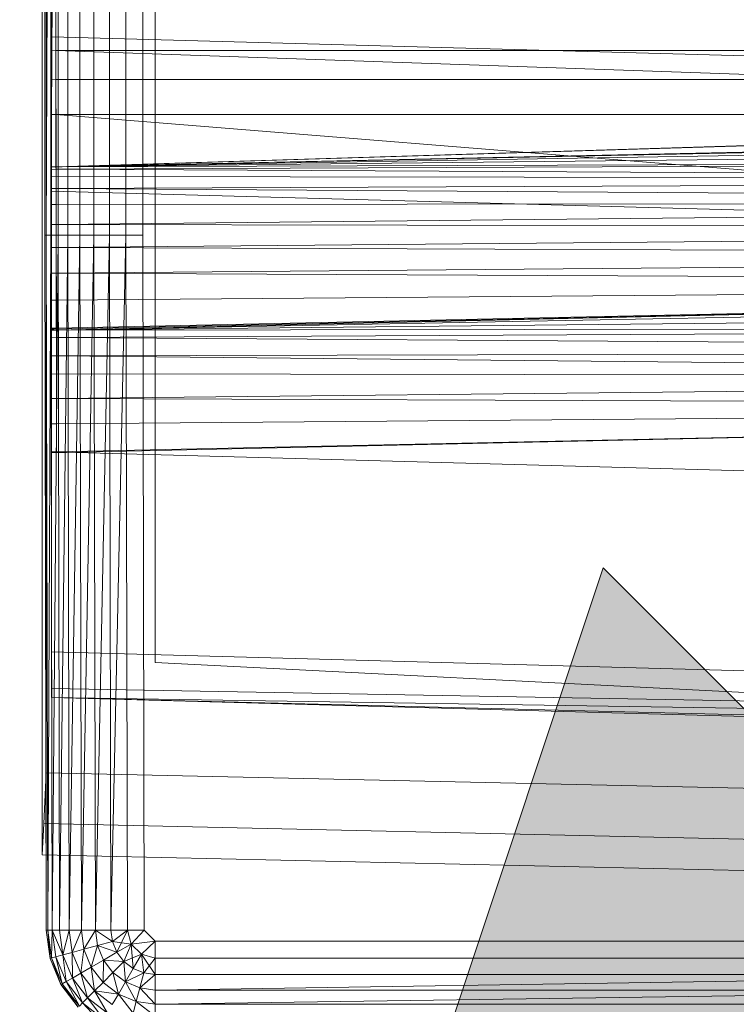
# Model space of a CAD drawing. Header units: metres. Extents: x 391.1 to 427.5, y 12.7 to 28.4.
# Tile 89 of 151: x 407.5497 to 407.646, y 27.0359 to 27.1683. Entities that reach past the tile are written whole.
import ezdxf

# ---------------------------------------------------------------- set-up
doc = ezdxf.new("R2010")
doc.units = ezdxf.units.M
for name, color, linetype, lineweight in [('A-DETL-____-MBND', 7, 'Continuous', 18), ('A-DETL-GENF-OTLN', 7, 'Continuous', 18), ('A-GENM-____-OTLN', 7, 'Continuous', 18)]:
    doc.layers.add(name, color=color, linetype=linetype, lineweight=lineweight)

# ---------------------------------------------------------------- blocks, each defined once
blk = doc.blocks.new('Family - LONDR55-XX_ZZ-ARQ-CAA-M3D-Londres55-154724-04_ENLLUMENAT_P1')
at = {"layer": 'A-DETL-____-MBND', "color": 253, "true_color": 0xaaaaaa}
for p, q in [((0.01465, 0.72691), (0.38826, 0.72691)), ((0.01465, 0.72691), (0.38826, 0.72691)), ((0.03874, 0.72747), (0.36709, 0.72747)), ((0.36709, 0.72747), (0.03874, 0.72747)), ((0.36709, 0.72691), (0.03874, 0.72691)), ((0.03874, 0.72691), (0.36709, 0.72691)), ((0.10805, 0.72711), (0.29485, 0.72711)), ((0.10805, 0.72711), (0.29485, 0.72711)), ((0.10805, 0.72691), (0.29485, 0.72691)), ((0.10805, 0.72691), (0.29485, 0.72691)), ((0.10805, 0.72691), (0.29485, 0.72691)), ((0.29485, 0.72691), (0.10805, 0.72631)), ((0.10805, 0.72631), (0.29485, 0.72691)), ((0.29485, 0.72711), (0.29485, 0.72691)), ((0.29485, 0.72711), (0.38826, 0.72691)), ((0.29485, 0.72711), (0.29485, 0.72691)), ((0.29485, 0.72711), (0.38826, 0.72691)), ((0.29485, 0.72711), (0.29485, 0.72691)), ((0.29485, 0.72691), (0.29485, 0.72631)), ((0.29485, 0.72691), (0.38826, 0.72671)), ((0.29485, 0.72691), (0.29485, 0.72631)), ((0.38826, 0.72691), (0.29485, 0.72691)), ((0.29485, 0.72691), (0.38826, 0.72671)), ((0.29485, 0.72691), (0.29485, 0.72631)), ((0.29485, 0.72691), (0.38826, 0.72691)), ((0.29485, 0.72691), (0.38826, 0.72671)), ((0.38826, 0.72671), (0.29485, 0.72631)), ((0.29485, 0.72631), (0.38826, 0.72671)), ((0.36709, 0.72747), (0.37392, 0.72747)), ((0.37392, 0.72747), (0.36709, 0.72747)), ((0.37392, 0.72725), (0.36709, 0.72691)), ((0.36709, 0.72691), (0.37392, 0.72725)), ((0.3742, 0.40749), (0.36709, 0.72691)), ((0.3742, 0.40749), (0.36709, 0.72691)), ((0.37392, 0.72747), (0.37814, 0.72747)), ((0.37814, 0.72747), (0.37392, 0.72747)), ((0.37814, 0.72747), (0.37392, 0.72725)), ((0.37392, 0.72725), (0.37814, 0.72747)), ((0.38104, 0.40776), (0.37392, 0.72725)), ((0.38104, 0.40776), (0.37392, 0.72725)), ((0.38526, 0.40793), (0.37814, 0.72747)), ((0.38526, 0.40793), (0.37814, 0.72747)), ((0.38826, 0.72691), (0.38826, 0.72671)), ((0.38826, 0.72691), (0.39205, 0.72641)), ((0.38826, 0.72691), (0.39205, 0.72641)), ((0.38826, 0.72691), (0.39205, 0.72641)), ((0.38826, 0.72691), (0.38826, 0.72671)), ((0.38826, 0.72691), (0.39205, 0.72641)), ((0.38826, 0.72691), (0.38826, 0.72671)), ((0.38826, 0.72671), (0.38826, 0.72611)), ((0.38826, 0.72671), (0.392, 0.72621)), ((0.38826, 0.72671), (0.38826, 0.72611)), ((0.39205, 0.72641), (0.38826, 0.72671)), ((0.38826, 0.72671), (0.392, 0.72621)), ((0.38826, 0.72671), (0.38826, 0.72611)), ((0.38826, 0.72671), (0.39205, 0.72641)), ((0.38826, 0.72671), (0.392, 0.72621)), ((0.10805, 0.72631), (0.29485, 0.72631)), ((0.10805, 0.72631), (0.29485, 0.72631)), ((0.29485, 0.72631), (0.10805, 0.72534)), ((0.10805, 0.72631), (0.29485, 0.72631)), ((0.10805, 0.72534), (0.29485, 0.72631)), ((0.12028, 0.7262), (0.28568, 0.7262)), ((0.1359, 0.7262), (0.27007, 0.7262)), ((0.26951, 0.7262), (0.13591, 0.7262)), ((0.13594, 0.72561), (0.27003, 0.72561)), ((0.13594, 0.72561), (0.27003, 0.72561)), ((0.27003, 0.72561), (0.13594, 0.72561)), ((0.13594, 0.72561), (0.27003, 0.72561)), ((0.24439, 0.7262), (0.26816, 0.7262)), ((0.26816, 0.7262), (0.28224, 0.21652)), ((0.26816, 0.7262), (0.28891, 0.7262)), ((0.28568, 0.7262), (0.26951, 0.2042)), ((0.26951, 0.7262), (0.27006, 0.7262)), ((0.26951, 0.2042), (0.28565, 0.7256)), ((0.26951, 0.2042), (0.28565, 0.7256)), ((0.27007, 0.7262), (0.27003, 0.72561)), ((0.27007, 0.7262), (0.27003, 0.72561)), ((0.27003, 0.72561), (0.27006, 0.7262)), ((0.27006, 0.7262), (0.27003, 0.72561)), ((0.27003, 0.72561), (0.27003, 0.44571)), ((0.27003, 0.72561), (0.27965, 0.44571)), ((0.27003, 0.72561), (0.27003, 0.44571)), ((0.28565, 0.7256), (0.27003, 0.72561)), ((0.27003, 0.72561), (0.28565, 0.7256)), ((0.27003, 0.72561), (0.27965, 0.44571)), ((0.27003, 0.72561), (0.27003, 0.44571)), ((0.27003, 0.72561), (0.27392, 0.72561)), ((0.27003, 0.72561), (0.27003, 0.44571)), ((0.27392, 0.72561), (0.27003, 0.72561)), ((0.27003, 0.21593), (0.28565, 0.7256)), ((0.27003, 0.21593), (0.28565, 0.7256)), ((0.27394, 0.7262), (0.27006, 0.7262)), ((0.28563, 0.7262), (0.27007, 0.7262)), ((0.27394, 0.7262), (0.27392, 0.72561)), ((0.27394, 0.7262), (0.27392, 0.72561)), ((0.27392, 0.72561), (0.27392, 0.44571)), ((0.27392, 0.72561), (0.27859, 0.72561)), ((0.27392, 0.72561), (0.27392, 0.44571)), ((0.27859, 0.72561), (0.27392, 0.72561)), ((0.27859, 0.7262), (0.27394, 0.7262)), ((0.27859, 0.7262), (0.27859, 0.72561)), ((0.27861, 0.7262), (0.27859, 0.72561)), ((0.27861, 0.7262), (0.27859, 0.7262)), ((0.27859, 0.72561), (0.27859, 0.7262)), ((0.27862, 0.7262), (0.27859, 0.72561)), ((0.27859, 0.72561), (0.27861, 0.7262)), ((0.27862, 0.7262), (0.27859, 0.72561)), ((0.27859, 0.72561), (0.27859, 0.44571)), ((0.27859, 0.72561), (0.30126, 0.44572)), ((0.27859, 0.72561), (0.27859, 0.44571)), ((0.3076, 0.72555), (0.27859, 0.72561)), ((0.27859, 0.72561), (0.3076, 0.72555)), ((0.27859, 0.72561), (0.30126, 0.44572)), ((0.27862, 0.7262), (0.27861, 0.7262)), ((0.30752, 0.7262), (0.27862, 0.7262)), ((0.28565, 0.7256), (0.27965, 0.44571)), ((0.27965, 0.44571), (0.28565, 0.7256)), ((0.28565, 0.7256), (0.27965, 0.44571)), ((0.27965, 0.44571), (0.28565, 0.7256)), ((0.28565, 0.7256), (0.27996, 0.44571)), ((0.27996, 0.44571), (0.28565, 0.7256)), ((0.28565, 0.7256), (0.28094, 0.44571)), ((0.28094, 0.44571), (0.28565, 0.7256)), ((0.28565, 0.7256), (0.28254, 0.44571)), ((0.28254, 0.44571), (0.28565, 0.7256)), ((0.28565, 0.7256), (0.28471, 0.44571)), ((0.28471, 0.44571), (0.28565, 0.7256)), ((0.28471, 0.44571), (0.28596, 0.7256)), ((0.28471, 0.44571), (0.28596, 0.7256)), ((0.28563, 0.7262), (0.28565, 0.7256)), ((0.28568, 0.7262), (0.28563, 0.7262)), ((0.28565, 0.7256), (0.28563, 0.7262)), ((0.28568, 0.7262), (0.28565, 0.7256)), ((0.28568, 0.7262), (0.28565, 0.7256)), ((0.28568, 0.7262), (0.28565, 0.7256)), ((0.28568, 0.7262), (0.28565, 0.7256)), ((0.28565, 0.7256), (0.28596, 0.7256)), ((0.28596, 0.7256), (0.28565, 0.7256)), ((0.28599, 0.7262), (0.28568, 0.7262)), ((0.28599, 0.7262), (0.28596, 0.7256)), ((0.28599, 0.7262), (0.28596, 0.7256)), ((0.28596, 0.7256), (0.28739, 0.44571)), ((0.28596, 0.7256), (0.28694, 0.7256)), ((0.28596, 0.7256), (0.28739, 0.44571)), ((0.28694, 0.7256), (0.28596, 0.7256)), ((0.28697, 0.7262), (0.28599, 0.7262)), ((0.28697, 0.7262), (0.28694, 0.7256)), ((0.28697, 0.7262), (0.28694, 0.7256)), ((0.28694, 0.7256), (0.28739, 0.44571)), ((0.28694, 0.7256), (0.28854, 0.7256)), ((0.28694, 0.7256), (0.28739, 0.44571)), ((0.28854, 0.7256), (0.28694, 0.7256)), ((0.28856, 0.7262), (0.28697, 0.7262)), ((0.28854, 0.7256), (0.28739, 0.44571)), ((0.28739, 0.44571), (0.28854, 0.7256)), ((0.28856, 0.7262), (0.28854, 0.7256)), ((0.28856, 0.7262), (0.28854, 0.7256)), ((0.28854, 0.7256), (0.29049, 0.44571)), ((0.28854, 0.7256), (0.29071, 0.7256)), ((0.28854, 0.7256), (0.29049, 0.44571)), ((0.29071, 0.7256), (0.28854, 0.7256)), ((0.29073, 0.7262), (0.28856, 0.7262)), ((0.28891, 0.7262), (0.30299, 0.21652)), ((0.28891, 0.7262), (0.32395, 0.7262)), ((0.29071, 0.7256), (0.29049, 0.44571)), ((0.29049, 0.44571), (0.29071, 0.7256)), ((0.29049, 0.44571), (0.29339, 0.7256)), ((0.29049, 0.44571), (0.29339, 0.7256)), ((0.29073, 0.7262), (0.29071, 0.7256)), ((0.29073, 0.7262), (0.29071, 0.7256)), ((0.29071, 0.7256), (0.29339, 0.7256)), ((0.29339, 0.7256), (0.29071, 0.7256)), ((0.2934, 0.7262), (0.29073, 0.7262)), ((0.2934, 0.7262), (0.29339, 0.7256)), ((0.2934, 0.7262), (0.29339, 0.7256)), ((0.29339, 0.7256), (0.2934, 0.7262)), ((0.2934, 0.7262), (0.29339, 0.7256)), ((0.29339, 0.7256), (0.29392, 0.44571)), ((0.29339, 0.7256), (0.29649, 0.7256)), ((0.29339, 0.7256), (0.29392, 0.44571)), ((0.29649, 0.7256), (0.29339, 0.7256)), ((0.29649, 0.7262), (0.2934, 0.7262)), ((0.29649, 0.7256), (0.29392, 0.44571)), ((0.29392, 0.44571), (0.29649, 0.7256)), ((0.29485, 0.72631), (0.29485, 0.72534)), ((0.29485, 0.72631), (0.38826, 0.72611)), ((0.29485, 0.72631), (0.29485, 0.72534)), ((0.29485, 0.72631), (0.38826, 0.72611)), ((0.29485, 0.72631), (0.29485, 0.72534)), ((0.29485, 0.72631), (0.38826, 0.72611)), ((0.38826, 0.72611), (0.29485, 0.72534)), ((0.29485, 0.72534), (0.38826, 0.72611)), ((0.29649, 0.7262), (0.29649, 0.7256)), ((0.29649, 0.7262), (0.29649, 0.7256)), ((0.29649, 0.7262), (0.29649, 0.7262)), ((0.29649, 0.7256), (0.29649, 0.7262)), ((0.2965, 0.7262), (0.29649, 0.7256)), ((0.2965, 0.7262), (0.29649, 0.7262)), ((0.29649, 0.7256), (0.29649, 0.7262)), ((0.2965, 0.7262), (0.29649, 0.7256)), ((0.29649, 0.7256), (0.29758, 0.44571)), ((0.29992, 0.7256), (0.29649, 0.7256)), ((0.29649, 0.7256), (0.29992, 0.7256)), ((0.29649, 0.7256), (0.29758, 0.44571)), ((0.29992, 0.7262), (0.2965, 0.7262)), ((0.29992, 0.7256), (0.29758, 0.44571)), ((0.29758, 0.44571), (0.29992, 0.7256)), ((0.29992, 0.7262), (0.29992, 0.7256)), ((0.29992, 0.7262), (0.29992, 0.7256)), ((0.29992, 0.7262), (0.29992, 0.7262)), ((0.29992, 0.7256), (0.29992, 0.7262)), ((0.29993, 0.7262), (0.29992, 0.7256)), ((0.29993, 0.7262), (0.29992, 0.7262)), ((0.29992, 0.7256), (0.29992, 0.7262)), ((0.29993, 0.7262), (0.29992, 0.7256)), ((0.29992, 0.7256), (0.30135, 0.44571)), ((0.29992, 0.7256), (0.30358, 0.7256)), ((0.29992, 0.7256), (0.30135, 0.44571)), ((0.30358, 0.7256), (0.29992, 0.7256)), ((0.30358, 0.7262), (0.29993, 0.7262)), ((0.3076, 0.72555), (0.30126, 0.44572)), ((0.30126, 0.44572), (0.3076, 0.72555)), ((0.30749, 0.7262), (0.30135, 0.44571)), ((0.30358, 0.7256), (0.30135, 0.44571)), ((0.30135, 0.44571), (0.30358, 0.7256)), ((0.30135, 0.44571), (0.30735, 0.7256)), ((0.30135, 0.44571), (0.30735, 0.7256)), ((0.3076, 0.72555), (0.30226, 0.44566)), ((0.30226, 0.44566), (0.3076, 0.72555)), ((0.30358, 0.7262), (0.30358, 0.7256)), ((0.30359, 0.7262), (0.30358, 0.7256)), ((0.30359, 0.7262), (0.30358, 0.7262)), ((0.30358, 0.7256), (0.30358, 0.7262)), ((0.30359, 0.7262), (0.30358, 0.7256)), ((0.30358, 0.7256), (0.30735, 0.7256)), ((0.30735, 0.7256), (0.30358, 0.7256)), ((0.30735, 0.7262), (0.30359, 0.7262)), ((0.3076, 0.72555), (0.30471, 0.44566)), ((0.30471, 0.44566), (0.3076, 0.72555)), ((0.3076, 0.72555), (0.30715, 0.44566)), ((0.30715, 0.44566), (0.3076, 0.72555)), ((0.30715, 0.44566), (0.3086, 0.72555)), ((0.30715, 0.44566), (0.3086, 0.72555)), ((0.30739, 0.7262), (0.30735, 0.7256)), ((0.30735, 0.7262), (0.30735, 0.7256)), ((0.30736, 0.7262), (0.30735, 0.7256)), ((0.30736, 0.7262), (0.30735, 0.7262)), ((0.30735, 0.7256), (0.30735, 0.7262)), ((0.30737, 0.7262), (0.30735, 0.7256)), ((0.30735, 0.7256), (0.30736, 0.7262)), ((0.30739, 0.7262), (0.30735, 0.7256)), ((0.30735, 0.7256), (0.30737, 0.7262)), ((0.30737, 0.7262), (0.30736, 0.7262)), ((0.30739, 0.7262), (0.30737, 0.7262)), ((0.30749, 0.7262), (0.30739, 0.7262)), ((0.30752, 0.7262), (0.3076, 0.72555)), ((0.30763, 0.7262), (0.30752, 0.7262)), ((0.3076, 0.72555), (0.30752, 0.7262)), ((0.30763, 0.7262), (0.3076, 0.72555)), ((0.30763, 0.7262), (0.3076, 0.72555)), ((0.3076, 0.72555), (0.3086, 0.72555)), ((0.3086, 0.72555), (0.3076, 0.72555)), ((0.30863, 0.7262), (0.30763, 0.7262)), ((0.30863, 0.7262), (0.3086, 0.72555)), ((0.30863, 0.7262), (0.3086, 0.72555)), ((0.3086, 0.72555), (0.31043, 0.44566)), ((0.3086, 0.72555), (0.31105, 0.72555)), ((0.3086, 0.72555), (0.31043, 0.44566)), ((0.31105, 0.72555), (0.3086, 0.72555)), ((0.31107, 0.7262), (0.30863, 0.7262)), ((0.31105, 0.72555), (0.31043, 0.44566)), ((0.31043, 0.44566), (0.31105, 0.72555)), ((0.31107, 0.7262), (0.31105, 0.72555)), ((0.31107, 0.7262), (0.31105, 0.72555)), ((0.31105, 0.72555), (0.31384, 0.44566)), ((0.31105, 0.72555), (0.31349, 0.72555)), ((0.31105, 0.72555), (0.31384, 0.44566)), ((0.31349, 0.72555), (0.31105, 0.72555)), ((0.3135, 0.7262), (0.31107, 0.7262)), ((0.3135, 0.7262), (0.31349, 0.72555)), ((0.3135, 0.7262), (0.31349, 0.72555)), ((0.31349, 0.72555), (0.31384, 0.44566)), ((0.31349, 0.72555), (0.31677, 0.72555)), ((0.31349, 0.72555), (0.31384, 0.44566)), ((0.31677, 0.72555), (0.31349, 0.72555)), ((0.31677, 0.7262), (0.3135, 0.7262)), ((0.31677, 0.72555), (0.31384, 0.44566)), ((0.31384, 0.44566), (0.31677, 0.72555)), ((0.31677, 0.7262), (0.31677, 0.72555)), ((0.31677, 0.7262), (0.31677, 0.72555)), ((0.31677, 0.7262), (0.31677, 0.7262)), ((0.31677, 0.72555), (0.31677, 0.7262)), ((0.32018, 0.7262), (0.31677, 0.7262)), ((0.31677, 0.7262), (0.31677, 0.72555)), ((0.31677, 0.72555), (0.31794, 0.44566)), ((0.32019, 0.72555), (0.31677, 0.72555)), ((0.31677, 0.72555), (0.32019, 0.72555)), ((0.31677, 0.72555), (0.31794, 0.44566)), ((0.32408, 0.7262), (0.31794, 0.44566)), ((0.32019, 0.72555), (0.31794, 0.44566)), ((0.31794, 0.44566), (0.32019, 0.72555)), ((0.31794, 0.44566), (0.32395, 0.72555)), ((0.31794, 0.44566), (0.32395, 0.72555)), ((0.32018, 0.7262), (0.32019, 0.72555)), ((0.32019, 0.7262), (0.32018, 0.7262)), ((0.32019, 0.72555), (0.32018, 0.7262)), ((0.32019, 0.7262), (0.32019, 0.72555)), ((0.3202, 0.7262), (0.32019, 0.72555)), ((0.3202, 0.7262), (0.32019, 0.7262)), ((0.32019, 0.72555), (0.32019, 0.7262)), ((0.3202, 0.7262), (0.32019, 0.72555)), ((0.32019, 0.72555), (0.32395, 0.72555)), ((0.32395, 0.72555), (0.32019, 0.72555)), ((0.32394, 0.7262), (0.3202, 0.7262)), ((0.32394, 0.7262), (0.32395, 0.72555)), ((0.32395, 0.7262), (0.32394, 0.7262)), ((0.32395, 0.72555), (0.32394, 0.7262)), ((0.32395, 0.7262), (0.33803, 0.21652)), ((0.32395, 0.7262), (0.35083, 0.7262)), ((0.32397, 0.7262), (0.32395, 0.72555)), ((0.32395, 0.7262), (0.32395, 0.72555)), ((0.32396, 0.7262), (0.32395, 0.72555)), ((0.32396, 0.7262), (0.32395, 0.7262)), ((0.32395, 0.72555), (0.32395, 0.7262)), ((0.32397, 0.7262), (0.32395, 0.72555)), ((0.32395, 0.72555), (0.32396, 0.7262)), ((0.32397, 0.7262), (0.32396, 0.7262)), ((0.32408, 0.7262), (0.32397, 0.7262)), ((0.35083, 0.7262), (0.36491, 0.21652)), ((0.35083, 0.7262), (0.35578, 0.7262)), ((0.35578, 0.7262), (0.36491, 0.21652)), ((0.35578, 0.7262), (0.35697, 0.7262)), ((0.35697, 0.7262), (0.36491, 0.21652)), ((0.35697, 0.7262), (0.36986, 0.21652)), ((0.35697, 0.7262), (0.37104, 0.21652)), ((0.392, 0.72621), (0.38826, 0.72611)), ((0.38826, 0.72611), (0.392, 0.72621)), ((0.38826, 0.72611), (0.38826, 0.72514)), ((0.38826, 0.72611), (0.39184, 0.72564)), ((0.38826, 0.72611), (0.38826, 0.72514)), ((0.38826, 0.72611), (0.39159, 0.7247)), ((0.38826, 0.72611), (0.38826, 0.72514)), ((0.38826, 0.72611), (0.39184, 0.72564)), ((0.38826, 0.72611), (0.39159, 0.7247)), ((0.38826, 0.72611), (0.39184, 0.72564)), ((0.39184, 0.72564), (0.39159, 0.7247)), ((0.39184, 0.72564), (0.39159, 0.7247)), ((0.39159, 0.7247), (0.39184, 0.72564)), ((0.392, 0.72621), (0.39184, 0.72564)), ((0.392, 0.72621), (0.39184, 0.72564)), ((0.39184, 0.72564), (0.392, 0.72621)), ((0.39184, 0.72564), (0.39518, 0.72425)), ((0.39184, 0.72564), (0.39518, 0.72425)), ((0.39184, 0.72564), (0.39548, 0.72477)), ((0.39184, 0.72564), (0.39548, 0.72477)), ((0.39184, 0.72564), (0.39518, 0.72425)), ((0.39205, 0.72641), (0.392, 0.72621)), ((0.39205, 0.72641), (0.392, 0.72621)), ((0.392, 0.72621), (0.39205, 0.72641)), ((0.392, 0.72621), (0.39548, 0.72477)), ((0.392, 0.72621), (0.39548, 0.72477)), ((0.392, 0.72621), (0.39558, 0.72494)), ((0.392, 0.72621), (0.39558, 0.72494)), ((0.392, 0.72621), (0.39548, 0.72477)), ((0.39205, 0.72641), (0.39558, 0.72494)), ((0.39205, 0.72641), (0.39558, 0.72494)), ((0.39205, 0.72641), (0.39558, 0.72494)), ((0.39205, 0.72641), (0.39558, 0.72494)), ((0.10805, 0.72534), (0.29485, 0.72534)), ((0.10805, 0.72534), (0.29485, 0.72534)), ((0.10805, 0.72534), (0.29485, 0.72534)), ((0.29485, 0.72534), (0.29485, 0.72402)), ((0.29485, 0.72534), (0.38826, 0.72514)), ((0.29485, 0.72534), (0.29485, 0.72402)), ((0.29485, 0.72534), (0.38826, 0.72514)), ((0.29485, 0.72534), (0.29485, 0.72402)), ((0.29485, 0.72534), (0.38826, 0.72514)), ((0.38826, 0.72514), (0.29485, 0.72402)), ((0.29485, 0.72402), (0.38826, 0.72514)), ((0.38826, 0.72514), (0.38826, 0.72382)), ((0.39159, 0.7247), (0.38826, 0.72514)), ((0.38826, 0.72514), (0.38826, 0.72382)), ((0.39159, 0.7247), (0.38826, 0.72514)), ((0.38826, 0.72514), (0.39159, 0.7247)), ((0.38826, 0.72514), (0.38826, 0.72382)), ((0.39159, 0.7247), (0.38826, 0.72382)), ((0.38826, 0.72382), (0.39159, 0.7247)), ((0.39159, 0.7247), (0.39125, 0.72342)), ((0.39159, 0.7247), (0.39125, 0.72342)), ((0.39125, 0.72342), (0.39159, 0.7247)), ((0.39159, 0.7247), (0.3947, 0.72341)), ((0.39159, 0.7247), (0.3947, 0.72341)), ((0.39159, 0.7247), (0.39518, 0.72425)), ((0.39159, 0.7247), (0.39518, 0.72425)), ((0.39159, 0.7247), (0.3947, 0.72341)), ((0.39518, 0.72425), (0.3947, 0.72341)), ((0.39518, 0.72425), (0.3947, 0.72341)), ((0.3947, 0.72341), (0.39518, 0.72425)), ((0.39548, 0.72477), (0.39518, 0.72425)), ((0.39548, 0.72477), (0.39518, 0.72425)), ((0.39518, 0.72425), (0.39548, 0.72477)), ((0.39518, 0.72425), (0.39805, 0.72205)), ((0.39518, 0.72425), (0.39805, 0.72205)), ((0.39518, 0.72425), (0.39847, 0.72247)), ((0.39518, 0.72425), (0.39847, 0.72247)), ((0.39518, 0.72425), (0.39805, 0.72205)), ((0.39558, 0.72494), (0.39548, 0.72477)), ((0.39558, 0.72494), (0.39548, 0.72477)), ((0.39548, 0.72477), (0.39558, 0.72494)), ((0.39548, 0.72477), (0.39847, 0.72247)), ((0.39548, 0.72477), (0.39847, 0.72247)), ((0.39548, 0.72477), (0.39862, 0.72262)), ((0.39548, 0.72477), (0.39862, 0.72262)), ((0.39548, 0.72477), (0.39847, 0.72247)), ((0.39558, 0.72494), (0.39862, 0.72262)), ((0.39558, 0.72494), (0.39862, 0.72262)), ((0.39558, 0.72494), (0.39862, 0.72262)), ((0.39558, 0.72494), (0.39862, 0.72262)), ((0.10805, 0.72402), (0.29485, 0.72402)), ((0.10805, 0.72402), (0.29485, 0.72402)), ((0.10805, 0.72402), (0.29485, 0.72402)), ((0.29485, 0.72402), (0.38826, 0.72382)), ((0.29485, 0.72402), (0.29485, 0.72239)), ((0.29485, 0.72402), (0.38826, 0.72382)), ((0.29485, 0.72402), (0.29485, 0.72239)), ((0.29485, 0.72402), (0.38826, 0.72382)), ((0.38826, 0.72382), (0.29485, 0.72239)), ((0.29485, 0.72239), (0.38826, 0.72382)), ((0.38826, 0.72382), (0.38826, 0.72219)), ((0.38826, 0.72382), (0.39125, 0.72342)), ((0.38826, 0.72382), (0.38826, 0.72219)), ((0.38826, 0.72382), (0.39125, 0.72342)), ((0.38826, 0.72382), (0.38826, 0.72219)), ((0.38826, 0.72382), (0.39125, 0.72342)), ((0.39125, 0.72342), (0.38826, 0.72219)), ((0.38826, 0.72219), (0.39125, 0.72342)), ((0.39125, 0.72342), (0.39083, 0.72185)), ((0.39125, 0.72342), (0.39083, 0.72185)), ((0.39083, 0.72185), (0.39125, 0.72342)), ((0.39125, 0.72342), (0.39404, 0.72227)), ((0.39125, 0.72342), (0.39404, 0.72227)), ((0.39125, 0.72342), (0.3947, 0.72341)), ((0.39125, 0.72342), (0.3947, 0.72341)), ((0.39125, 0.72342), (0.39404, 0.72227)), ((0.3947, 0.72341), (0.39404, 0.72227)), ((0.3947, 0.72341), (0.39404, 0.72227)), ((0.39404, 0.72227), (0.3947, 0.72341)), ((0.3947, 0.72341), (0.39736, 0.72136)), ((0.3947, 0.72341), (0.39736, 0.72136)), ((0.3947, 0.72341), (0.39805, 0.72205)), ((0.3947, 0.72341), (0.39805, 0.72205)), ((0.3947, 0.72341), (0.39736, 0.72136)), ((0.10805, 0.72239), (0.29485, 0.72239)), ((0.10805, 0.72239), (0.29485, 0.72239)), ((0.10805, 0.72239), (0.29485, 0.72239)), ((0.29485, 0.72239), (0.38826, 0.72219)), ((0.29485, 0.72239), (0.29485, 0.72051)), ((0.29485, 0.72239), (0.38826, 0.72219)), ((0.29485, 0.72239), (0.29485, 0.72051)), ((0.29485, 0.72239), (0.38826, 0.72219)), ((0.38826, 0.72219), (0.29485, 0.72051)), ((0.29485, 0.72051), (0.38826, 0.72219)), ((0.38826, 0.72219), (0.38826, 0.72031)), ((0.38826, 0.72219), (0.39083, 0.72185)), ((0.38826, 0.72219), (0.38826, 0.72031)), ((0.38826, 0.72219), (0.39083, 0.72185)), ((0.38826, 0.72219), (0.38826, 0.72031)), ((0.38826, 0.72219), (0.39083, 0.72185)), ((0.39083, 0.72185), (0.38826, 0.72031)), ((0.38826, 0.72031), (0.39083, 0.72185)), ((0.39083, 0.72185), (0.39034, 0.72003)), ((0.39083, 0.72185), (0.39034, 0.72003)), ((0.39034, 0.72003), (0.39083, 0.72185)), ((0.39083, 0.72185), (0.39404, 0.72227)), ((0.39083, 0.72185), (0.39404, 0.72227)), ((0.39083, 0.72185), (0.39322, 0.72086)), ((0.39083, 0.72185), (0.39322, 0.72086)), ((0.39083, 0.72185), (0.39322, 0.72086)), ((0.39404, 0.72227), (0.39322, 0.72086)), ((0.39404, 0.72227), (0.39322, 0.72086)), ((0.39322, 0.72086), (0.39404, 0.72227)), ((0.39404, 0.72227), (0.39643, 0.72043)), ((0.39404, 0.72227), (0.39643, 0.72043)), ((0.39404, 0.72227), (0.39736, 0.72136)), ((0.39404, 0.72227), (0.39736, 0.72136)), ((0.39404, 0.72227), (0.39643, 0.72043)), ((0.39805, 0.72205), (0.39736, 0.72136)), ((0.39805, 0.72205), (0.39736, 0.72136)), ((0.39736, 0.72136), (0.39805, 0.72205)), ((0.39847, 0.72247), (0.39805, 0.72205)), ((0.39847, 0.72247), (0.39805, 0.72205)), ((0.39805, 0.72205), (0.39847, 0.72247)), ((0.39805, 0.72205), (0.40025, 0.71918)), ((0.39805, 0.72205), (0.40025, 0.71918)), ((0.39805, 0.72205), (0.40077, 0.71948)), ((0.39805, 0.72205), (0.40077, 0.71948)), ((0.39805, 0.72205), (0.40025, 0.71918)), ((0.10805, 0.72051), (0.29485, 0.72051)), ((0.10805, 0.72051), (0.29485, 0.72051)), ((0.10805, 0.72051), (0.29485, 0.72051)), ((0.29485, 0.72051), (0.38826, 0.72031)), ((0.29485, 0.72051), (0.29485, 0.71843)), ((0.29485, 0.72051), (0.38826, 0.72031)), ((0.29485, 0.72051), (0.29485, 0.71843)), ((0.29485, 0.72051), (0.38826, 0.72031)), ((0.38826, 0.72031), (0.29485, 0.71843)), ((0.29485, 0.71843), (0.38826, 0.72031)), ((0.38826, 0.72031), (0.38826, 0.71823)), ((0.38826, 0.72031), (0.39034, 0.72003)), ((0.38826, 0.72031), (0.38826, 0.71823)), ((0.38826, 0.72031), (0.3898, 0.71802)), ((0.38826, 0.72031), (0.38826, 0.71823)), ((0.38826, 0.72031), (0.39034, 0.72003)), ((0.38826, 0.72031), (0.3898, 0.71802)), ((0.38826, 0.72031), (0.39034, 0.72003)), ((0.39034, 0.72003), (0.39322, 0.72086)), ((0.39034, 0.72003), (0.39322, 0.72086)), ((0.39322, 0.72086), (0.39228, 0.71923)), ((0.39322, 0.72086), (0.39228, 0.71923)), ((0.39228, 0.71923), (0.39322, 0.72086)), ((0.39322, 0.72086), (0.39528, 0.71928)), ((0.39322, 0.72086), (0.39528, 0.71928)), ((0.39322, 0.72086), (0.39643, 0.72043)), ((0.39322, 0.72086), (0.39643, 0.72043)), ((0.39322, 0.72086), (0.39528, 0.71928)), ((0.39643, 0.72043), (0.39528, 0.71928)), ((0.39643, 0.72043), (0.39528, 0.71928)), ((0.39528, 0.71928), (0.39643, 0.72043)), ((0.39736, 0.72136), (0.39643, 0.72043)), ((0.39736, 0.72136), (0.39643, 0.72043)), ((0.39643, 0.72043), (0.39736, 0.72136)), ((0.39643, 0.72043), (0.39827, 0.71804)), ((0.39643, 0.72043), (0.39686, 0.71722)), ((0.39643, 0.72043), (0.39827, 0.71804)), ((0.39643, 0.72043), (0.39686, 0.71722)), ((0.39643, 0.72043), (0.39941, 0.7187)), ((0.39643, 0.72043), (0.39941, 0.7187)), ((0.39643, 0.72043), (0.39827, 0.71804)), ((0.39736, 0.72136), (0.39941, 0.7187)), ((0.39736, 0.72136), (0.39941, 0.7187)), ((0.39736, 0.72136), (0.40025, 0.71918)), ((0.39736, 0.72136), (0.40025, 0.71918)), ((0.39736, 0.72136), (0.39941, 0.7187)), ((0.39034, 0.72003), (0.3898, 0.71802)), ((0.39034, 0.72003), (0.3898, 0.71802)), ((0.3898, 0.71802), (0.39034, 0.72003)), ((0.39034, 0.72003), (0.39228, 0.71923)), ((0.39034, 0.72003), (0.39124, 0.71743)), ((0.39034, 0.72003), (0.39228, 0.71923)), ((0.39034, 0.72003), (0.39124, 0.71743)), ((0.39034, 0.72003), (0.39228, 0.71923)), ((0.39228, 0.71923), (0.39124, 0.71743)), ((0.39228, 0.71923), (0.39124, 0.71743)), ((0.39124, 0.71743), (0.39228, 0.71923)), ((0.39228, 0.71923), (0.39528, 0.71928)), ((0.39228, 0.71923), (0.39528, 0.71928)), ((0.39228, 0.71923), (0.39395, 0.71795)), ((0.39228, 0.71923), (0.39248, 0.71648)), ((0.39228, 0.71923), (0.39395, 0.71795)), ((0.39228, 0.71923), (0.39248, 0.71648)), ((0.39228, 0.71923), (0.39395, 0.71795)), ((0.39528, 0.71928), (0.39395, 0.71795)), ((0.39528, 0.71928), (0.39395, 0.71795)), ((0.39395, 0.71795), (0.39528, 0.71928)), ((0.39528, 0.71928), (0.39686, 0.71722)), ((0.39528, 0.71928), (0.39686, 0.71722)), ((0.39528, 0.71928), (0.39686, 0.71722)), ((0.10805, 0.71843), (0.29485, 0.71843)), ((0.10805, 0.71843), (0.29485, 0.71843)), ((0.10805, 0.71843), (0.29485, 0.71843)), ((0.29485, 0.71843), (0.38826, 0.71823)), ((0.29485, 0.71843), (0.29485, 0.71621)), ((0.29485, 0.71843), (0.38826, 0.71823)), ((0.29485, 0.71843), (0.29485, 0.71621)), ((0.29485, 0.71843), (0.38826, 0.71823)), ((0.38826, 0.71823), (0.29485, 0.71621)), ((0.29485, 0.71621), (0.38826, 0.71823)), ((0.38826, 0.71823), (0.38826, 0.71601)), ((0.3898, 0.71802), (0.38826, 0.71823)), ((0.38826, 0.71823), (0.38826, 0.71601)), ((0.3898, 0.71802), (0.38826, 0.71823)), ((0.38826, 0.71823), (0.3898, 0.71802)), ((0.38826, 0.71823), (0.38826, 0.71601)), ((0.3898, 0.71802), (0.38826, 0.71601)), ((0.3898, 0.71802), (0.38826, 0.71601)), ((0.38826, 0.71601), (0.3898, 0.71802)), ((0.38826, 0.71601), (0.39124, 0.71743)), ((0.38826, 0.71601), (0.39124, 0.71743)), ((0.3898, 0.71802), (0.39013, 0.71551)), ((0.3898, 0.71802), (0.39124, 0.71743)), ((0.3898, 0.71802), (0.39124, 0.71743)), ((0.3898, 0.71802), (0.39124, 0.71743)), ((0.39124, 0.71743), (0.39013, 0.71551)), ((0.39124, 0.71743), (0.39013, 0.71551)), ((0.39013, 0.71551), (0.39124, 0.71743)), ((0.39124, 0.71743), (0.39248, 0.71648)), ((0.39124, 0.71743), (0.39248, 0.71648)), ((0.39124, 0.71743), (0.39248, 0.71648)), ((0.39395, 0.71795), (0.39248, 0.71648)), ((0.39395, 0.71795), (0.39248, 0.71648)), ((0.39248, 0.71648), (0.39395, 0.71795)), ((0.39395, 0.71795), (0.39523, 0.71628)), ((0.39395, 0.71795), (0.39523, 0.71628)), ((0.39395, 0.71795), (0.39686, 0.71722)), ((0.39395, 0.71795), (0.39523, 0.71628)), ((0.39395, 0.71795), (0.39686, 0.71722)), ((0.39827, 0.71804), (0.39686, 0.71722)), ((0.39827, 0.71804), (0.39686, 0.71722)), ((0.39686, 0.71722), (0.39827, 0.71804)), ((0.10805, 0.71621), (0.29485, 0.71621)), ((0.10805, 0.71621), (0.29485, 0.71621)), ((0.10805, 0.71621), (0.29485, 0.71621)), ((0.29485, 0.71621), (0.38826, 0.71601)), ((0.29485, 0.71621), (0.29485, 0.71393)), ((0.29485, 0.71621), (0.38826, 0.71601)), ((0.29485, 0.71621), (0.29485, 0.71393)), ((0.29485, 0.71621), (0.38826, 0.71601)), ((0.39248, 0.71648), (0.39013, 0.71551)), ((0.39013, 0.71551), (0.39248, 0.71648)), ((0.39013, 0.71551), (0.39248, 0.71648)), ((0.39248, 0.71648), (0.39151, 0.71413)), ((0.39248, 0.71648), (0.39343, 0.71524)), ((0.39248, 0.71648), (0.39343, 0.71524)), ((0.39248, 0.71648), (0.39523, 0.71628)), ((0.39248, 0.71648), (0.39343, 0.71524)), ((0.39248, 0.71648), (0.39523, 0.71628)), ((0.39523, 0.71628), (0.39343, 0.71524)), ((0.39523, 0.71628), (0.39343, 0.71524)), ((0.39343, 0.71524), (0.39523, 0.71628)), ((0.39523, 0.71628), (0.39402, 0.7138)), ((0.39402, 0.7138), (0.39523, 0.71628)), ((0.39686, 0.71722), (0.39523, 0.71628)), ((0.39686, 0.71722), (0.39523, 0.71628)), ((0.39523, 0.71628), (0.39686, 0.71722)), ((0.39523, 0.71628), (0.39603, 0.71434)), ((0.39523, 0.71628), (0.39603, 0.71434)), ((0.39523, 0.71628), (0.39785, 0.71483)), ((0.39523, 0.71628), (0.39603, 0.71434)), ((0.39523, 0.71628), (0.39785, 0.71483)), ((0.39686, 0.71722), (0.39785, 0.71483)), ((0.39686, 0.71722), (0.39785, 0.71483)), ((0.39686, 0.71722), (0.39942, 0.71525)), ((0.39686, 0.71722), (0.39785, 0.71483)), ((0.39686, 0.71722), (0.39942, 0.71525)), ((0.38826, 0.71601), (0.38826, 0.71373)), ((0.38826, 0.71601), (0.39013, 0.71551)), ((0.38826, 0.71601), (0.38826, 0.71373)), ((0.38826, 0.71373), (0.38826, 0.71601)), ((0.38826, 0.71601), (0.39013, 0.71551)), ((0.38826, 0.71601), (0.39013, 0.71551)), ((0.39013, 0.71551), (0.38826, 0.71373)), ((0.38826, 0.71373), (0.39013, 0.71551)), ((0.38826, 0.71373), (0.39013, 0.71551)), ((0.39013, 0.71551), (0.38973, 0.71226)), ((0.38973, 0.71226), (0.39013, 0.71551)), ((0.39013, 0.71551), (0.39151, 0.71413)), ((0.39013, 0.71551), (0.39151, 0.71413)), ((0.39013, 0.71551), (0.39343, 0.71524)), ((0.39013, 0.71551), (0.39151, 0.71413)), ((0.39013, 0.71551), (0.39343, 0.71524)), ((0.39343, 0.71524), (0.39151, 0.71413)), ((0.39343, 0.71524), (0.39151, 0.71413)), ((0.39151, 0.71413), (0.39343, 0.71524)), ((0.39343, 0.71524), (0.39402, 0.7138)), ((0.39343, 0.71524), (0.39402, 0.7138)), ((0.39343, 0.71524), (0.39402, 0.7138)), ((0.39785, 0.71483), (0.39603, 0.71434)), ((0.39785, 0.71483), (0.39603, 0.71434)), ((0.39603, 0.71434), (0.39785, 0.71483)), ((0.39942, 0.71525), (0.39785, 0.71483)), ((0.39942, 0.71525), (0.39785, 0.71483)), ((0.39785, 0.71483), (0.39942, 0.71525)), ((0.39785, 0.71483), (0.39819, 0.71226)), ((0.39785, 0.71483), (0.39819, 0.71226)), ((0.39785, 0.71483), (0.39982, 0.71226)), ((0.39785, 0.71483), (0.39819, 0.71226)), ((0.39785, 0.71483), (0.39982, 0.71226)), ((0.10805, 0.71393), (0.29485, 0.71393)), ((0.10805, 0.71393), (0.29485, 0.71393)), ((0.10805, 0.71393), (0.29485, 0.71393)), ((0.29485, 0.71393), (0.38826, 0.71373)), ((0.29485, 0.71393), (0.38826, 0.71373)), ((0.29485, 0.71393), (0.38826, 0.71373)), ((0.38826, 0.71373), (0.38973, 0.71226)), ((0.38826, 0.71373), (0.38973, 0.71226)), ((0.38826, 0.71373), (0.38973, 0.71226)), ((0.39151, 0.71413), (0.38973, 0.71226)), ((0.38973, 0.71226), (0.39151, 0.71413)), ((0.38973, 0.71226), (0.39151, 0.71413)), ((0.39151, 0.71413), (0.39201, 0.71226)), ((0.39151, 0.71413), (0.39402, 0.7138)), ((0.39151, 0.71413), (0.39201, 0.71226)), ((0.39151, 0.71413), (0.39402, 0.7138)), ((0.39151, 0.71413), (0.39423, 0.71226)), ((0.39151, 0.71413), (0.39201, 0.71226)), ((0.39151, 0.71413), (0.39402, 0.7138)), ((0.39151, 0.71413), (0.39423, 0.71226)), ((0.39402, 0.7138), (0.39201, 0.71226)), ((0.39402, 0.7138), (0.39603, 0.71434)), ((0.39402, 0.7138), (0.39603, 0.71434)), ((0.39402, 0.7138), (0.39603, 0.71434)), ((0.39402, 0.7138), (0.39423, 0.71226)), ((0.39402, 0.7138), (0.39423, 0.71226)), ((0.39402, 0.7138), (0.39423, 0.71226)), ((0.39603, 0.71434), (0.39423, 0.71226)), ((0.39423, 0.71226), (0.39603, 0.71434)), ((0.39603, 0.71434), (0.39631, 0.71226)), ((0.39603, 0.71434), (0.39631, 0.71226)), ((0.39603, 0.71434), (0.39819, 0.71226)), ((0.39603, 0.71434), (0.39631, 0.71226)), ((0.39603, 0.71434), (0.39819, 0.71226)), ((0.35226, 0.71226), (0.04887, 0.71226)), ((0.35226, 0.71226), (0.04887, 0.71226)), ((0.3592, 0.57586), (0.35226, 0.71226)), ((0.35226, 0.71226), (0.36063, 0.54781)), ((0.38973, 0.71226), (0.38973, 0.57723)), ((0.38973, 0.71226), (0.39201, 0.71226)), ((0.38973, 0.71226), (0.38973, 0.57723)), ((0.38973, 0.71226), (0.39201, 0.71226)), ((0.38973, 0.71226), (0.38973, 0.57723)), ((0.38973, 0.71226), (0.39201, 0.71226)), ((0.39201, 0.71226), (0.39201, 0.57723)), ((0.39201, 0.71226), (0.39423, 0.71226)), ((0.39201, 0.71226), (0.39201, 0.57723)), ((0.39423, 0.71226), (0.39201, 0.71226)), ((0.39201, 0.71226), (0.39423, 0.71226)), ((0.39201, 0.71226), (0.39201, 0.57723)), ((0.39423, 0.71226), (0.39423, 0.57723)), ((0.39423, 0.71226), (0.39631, 0.71226)), ((0.39423, 0.71226), (0.39423, 0.57723)), ((0.39423, 0.71226), (0.39631, 0.71226)), ((0.39423, 0.71226), (0.39423, 0.57723)), ((0.39631, 0.71226), (0.39423, 0.57723)), ((0.39423, 0.71226), (0.39631, 0.71226)), ((0.39423, 0.57723), (0.39631, 0.71226)), ((0.39631, 0.71226), (0.39631, 0.57723)), ((0.39819, 0.71226), (0.39631, 0.71226)), ((0.39631, 0.71226), (0.39631, 0.57723)), ((0.39819, 0.71226), (0.39631, 0.71226)), ((0.39631, 0.71226), (0.39819, 0.71226)), ((0.39631, 0.71226), (0.39631, 0.57723)), ((0.39819, 0.71226), (0.39631, 0.57723)), ((0.39631, 0.57723), (0.39819, 0.71226)), ((0.39819, 0.71226), (0.39819, 0.57723)), ((0.39982, 0.71226), (0.39819, 0.71226)), ((0.39819, 0.71226), (0.39819, 0.57723)), ((0.39982, 0.71226), (0.39819, 0.71226)), ((0.39819, 0.71226), (0.39982, 0.71226)), ((0.39819, 0.71226), (0.39819, 0.57723))]:
    blk.add_line(p, q, dxfattribs=at)
blk = doc.blocks.new('Family - Inodor P1-154725-04_ENLLUMENAT_P1')
at = {"extrusion": (0, 0, -1), "zscale": -1, "rotation": 180}
blk.add_blockref('Family - LONDR55-XX_ZZ-ARQ-CAA-M3D-Londres55-154724-04_ENLLUMENAT_P1', (0, 0), dxfattribs=at)
blk = doc.blocks.new('LONDR55-XX_ZZ-ARQ-CAA-M3D-Londres55_ifc-1-04_ENLLUMENAT_P1')
at = {"layer": 'A-GENM-____-OTLN', "color": 253, "lineweight": 18, "true_color": 0xaaaaaa, "rotation": 270}
blk.add_blockref('Family - Inodor P1-154725-04_ENLLUMENAT_P1', (408.28015, 27.43417), dxfattribs=at)
blk = doc.blocks.new('ZYR_06_01 Detector Presència Paret - Detector 90º-841973-04_ENLLUMENAT_P1')
at = {"layer": 'A-DETL-GENF-OTLN', "true_color": 0x00c400}
blk.add_hatch(color=92, dxfattribs=at).paths.add_polyline_path([(0, 0), (0.125, 0.25), (-0.125, 0.25)])
at = {"layer": 'A-DETL-GENF-OTLN', "color": 92, "true_color": 0x00c400}
for p, q in [((-0.125, 0.25), (0.125, 0.25)), ((0, 0), (-0.125, 0.25)), ((-0.125, 0.25), (0, 0)), ((-0.125, 0.25), (0.125, 0.25))]:
    blk.add_line(p, q, dxfattribs=at)

msp = doc.modelspace()

# ---------------------------------------------------------------- block references
at = {"lineweight": 5}
msp.add_blockref('LONDR55-XX_ZZ-ARQ-CAA-M3D-Londres55_ifc-1-04_ENLLUMENAT_P1', (0, 0), dxfattribs=at)
at = {"layer": 'A-DETL-GENF-OTLN', "color": 92, "true_color": 0x00c400, "rotation": 315.0000000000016}
msp.add_blockref('ZYR_06_01 Detector Presència Paret - Detector 90º-841973-04_ENLLUMENAT_P1', (407.53973, 26.82946), dxfattribs=at)

doc.saveas('drawing.dxf')
